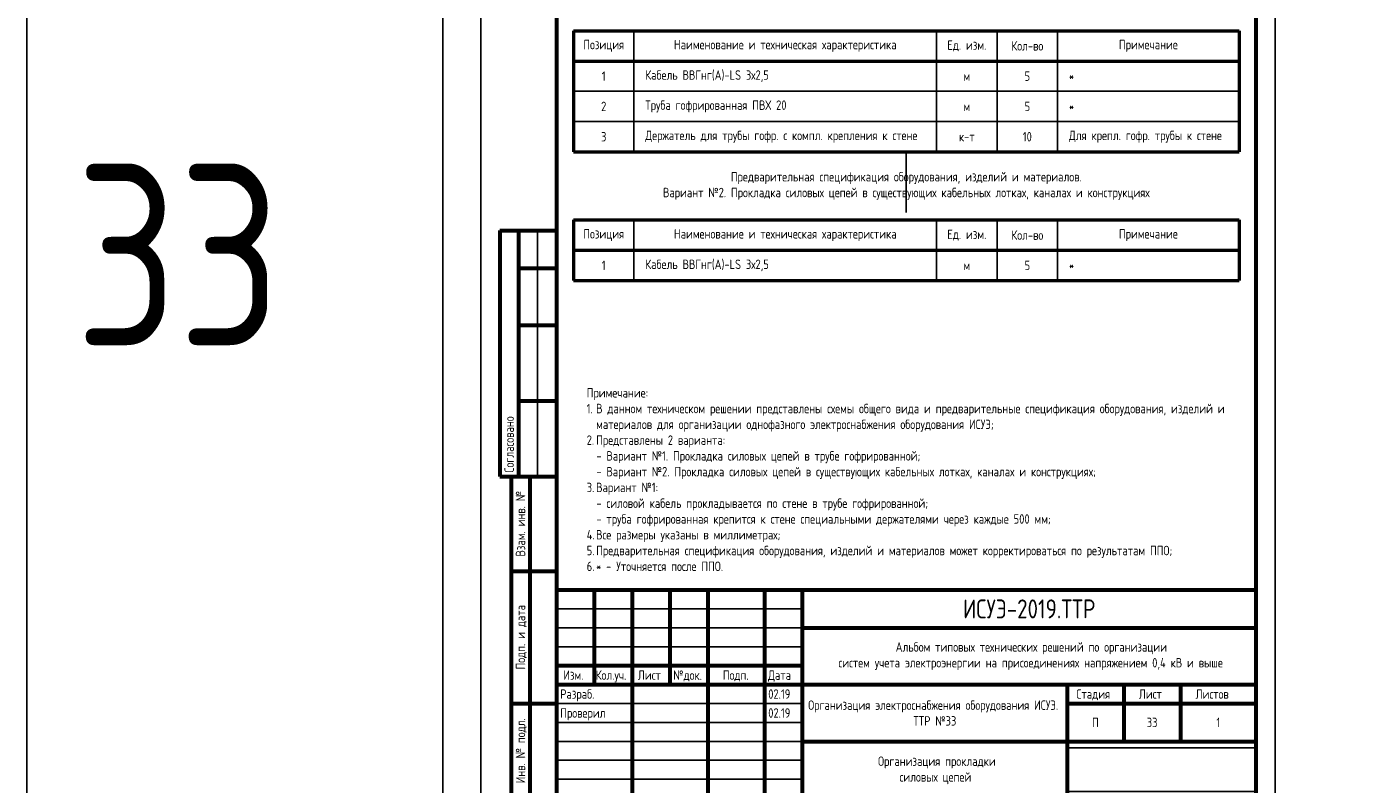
# Model space of a CAD drawing. Header units: millimetres. Extents: x -110 to 4101, y -10868 to 110.
# Tile 4 of 90: x -110 to 246, y -10442 to -10242. Entities that reach past the tile are written whole.
import ezdxf
from ezdxf.enums import TextEntityAlignment as Align

# ---------------------------------------------------------------- set-up
doc = ezdxf.new("R2010")
doc.units = ezdxf.units.MM
doc.layers.add('01.Вспомогательный_слой', color=1, linetype='Continuous', plot=False)
doc.layers.add('Формат', color=7, linetype='Continuous', lineweight=25)
doc.layers.add('Формат @ 1', color=7, linetype='Continuous', lineweight=25)
doc.styles.add('ЭП', font='GOST.TTF')
picture_1 = doc.add_image_def('image3.png', size_in_pixel=(587, 136))

# ---------------------------------------------------------------- blocks, each defined once
blk = doc.blocks.new('*U78')
at = {"layer": 'Формат', "color": 7, "linetype": 'Continuous', "lineweight": 60}
for p, q in [((5, 150), (20, 150)), ((5, 150), (5, 85)), ((10, 150), (10, 85)), ((10, 140), (20, 140)), ((10, 125), (20, 125)), ((10, 105), (20, 105)), ((5, 85), (13, 85)), ((8, 85), (20, 85)), ((8, 85), (8, 0)), ((13, 85), (13, 0)), ((8, 60), (20, 60)), ((20, 55), (205, 55)), ((20, 55), (20, 0)), ((30, 55), (30, 30)), ((40, 55), (40, 0)), ((50, 55), (50, 30)), ((60, 55), (60, 0)), ((75, 55), (75, 0)), ((85, 55), (85, 0)), ((85, 45), (205, 45)), ((20, 35), (85, 35)), ((20, 30), (205, 30)), ((155, 30), (155, 0)), ((170, 30), (170, 15)), ((185, 30), (185, 15)), ((8, 25), (20, 25)), ((155, 25), (205, 25)), ((85, 15), (205, 15)), ((8, 0), (20, 0))]:
    blk.add_line(p, q, dxfattribs=at)
at = {"layer": 'Формат', "color": 7, "linetype": 'Continuous', "lineweight": 25}
for p, q in [((15, 150), (15, 85)), ((20, 50), (85, 50)), ((20, 45), (85, 45)), ((20, 40), (85, 40)), ((20, 25), (85, 25)), ((20, 20), (85, 20)), ((20, 15), (85, 15)), ((20, 10), (85, 10)), ((20, 5), (85, 5))]:
    blk.add_line(p, q, dxfattribs=at)
blk.add_lwpolyline([(0, -5), (210, -5), (210, 292), (0, 292)], close=True, dxfattribs=at)
at = {"layer": 'Формат', "color": 7, "linetype": 'Continuous', "lineweight": 60}
blk.add_lwpolyline([(20, 0), (205, 0), (205, 287), (20, 287)], close=True, dxfattribs=at)
at = {"layer": 'Формат', "color": 7, "linetype": 'Continuous', "lineweight": 25, "style": 'ЭП'}
blk.add_text('Согласовано', height=2.5, rotation=90, dxfattribs=at).set_placement((7.5, 86), align=Align.MIDDLE_LEFT)
for s, p in [('Взам. инв. №', (10.5, 72.5)), ('Подп. и дата', (10.5, 42.5)), ('Инв. № подл.', (10.5, 12.5))]:
    blk.add_text(s, height=2.5, rotation=90, dxfattribs=at).set_placement(p, align=Align.MIDDLE_CENTER)
for s, p in [('Изм.', (21.81, 31.25)), ('Кол.уч.', (30.38, 31.25)), ('Лист', (41.54, 31.25)), ('№док.', (50.89, 31.24)), ('Подп.', (63.99, 31.25)), ('Дата', (75.95, 31.25)), ('Стадия', (157.47, 26.25)), ('Лист', (173.99, 26.25)), ('Листов', (188.99, 26.25))]:
    blk.add_text(s, height=2.5, dxfattribs=at).set_placement(p)
at = {"layer": 'Формат', "color": 7, "linetype": 'Continuous', "lineweight": 25, "style": 'ЭП', "flags": 8}
for tag, p in [('СОГЛ_ФИО_1', (12.5, 106)), ('СОГЛ_ФИО_2', (17.5, 106)), ('СОГЛ_ДОЛЖ_1', (12.5, 86)), ('СОГЛ_ДОЛЖ_2', (17.5, 86))]:
    blk.add_attdef(tag, text='', height=2.5, rotation=90, dxfattribs=at).set_placement(p, align=Align.MIDDLE_LEFT)
for tag, height, p in [('ОБОЗНАЧЕНИЕ', 5, (145, 50)), ('ОБЪЕКТ', 2.5, (145, 37.5)), ('НАИМЕНОВАНИЕ', 2.5, (120, 22.5)), ('Стадия', 2.5, (162.5, 20)), ('Лист', 2.5, (177.5, 20)), ('Листов', 2.5, (195, 20)), ('НАИМ_ИЗОБРАЖЕНИЙ', 2.5, (120, 7.5))]:
    blk.add_attdef(tag, text='', height=height, dxfattribs=at).set_placement(p, align=Align.MIDDLE_CENTER)
for tag, p in [('изм.№', (21, 37.5)), ('изм.уч.', (31, 37.5)), ('изм.лист', (41, 37.5)), ('изм.№_док.', (50.5, 37.5)), ('изм_дата', (76, 37.5)), ('Должн_1', (21, 27.5)), ('ФИО_1', (41, 27.5)), ('дата_1', (76, 27.5)), ('ДОЛЖН_2', (21, 22.5)), ('ФИО_2', (41, 22.5)), ('дата_2', (76, 22.5)), ('Должн_3', (21, 17.5)), ('ФИО_3', (41, 17.5)), ('дата_3', (76, 17.5)), ('ДОЛЖН_4', (21, 12.5)), ('ФИО_4', (41, 12.5)), ('дата_4', (76, 12.5)), ('ДОЛЖН_5', (21, 7.5)), ('ФИО_5', (41, 7.5)), ('дата_5', (76, 7.5)), ('ДОЛЖН_6', (21, 2.5)), ('ФИО_6', (41, 2.5)), ('дата_6', (76, 2.5)), ('ФОРМ.ЛИСТА', (155, -2.5))]:
    blk.add_attdef(tag, text='', height=2.5, dxfattribs=at).set_placement(p, align=Align.MIDDLE_LEFT)
blk.add_attdef('N_ИНВ', text='', height=2.5, rotation=90, dxfattribs=at).set_placement((16.5, 12.5), align=Align.MIDDLE_CENTER)
at = {"ltscale": 0.2}
image = blk.add_image(picture_1, insert=(155, 1.71), size_in_units=(50, 11.58), dxfattribs=at)
image.dxf.flags = 7
blk = doc.blocks.new('*T132')
at = {"color": 0, "linetype": 'ByBlock', "lineweight": 50, "ltscale": 0.2, "transparency": 16777216}
for p, q in [((0, 0), (176, 0)), ((0, 0), (0, -32)), ((176, 0), (176, -32)), ((0, -8), (176, -8)), ((0, -32), (176, -32))]:
    blk.add_line(p, q, dxfattribs=at)
at = {"color": 0, "linetype": 'ByBlock', "ltscale": 0.2, "transparency": 16777216}
for p, q in [((16, 0), (16, -32)), ((96, 0), (96, -32)), ((112, 0), (112, -32)), ((128, 0), (128, -32)), ((0, -16), (16, -16)), ((0, -24), (16, -24)), ((96, -24), (112, -24))]:
    blk.add_line(p, q, dxfattribs=at)
at = {"color": 0, "linetype": 'ByBlock', "lineweight": -2, "ltscale": 0.2, "transparency": 16777216}
for p, q in [((16, -16), (176, -16)), ((16, -24), (96, -24)), ((112, -24), (176, -24))]:
    blk.add_line(p, q, dxfattribs=at)
at = {"color": 0, "ltscale": 0.2, "transparency": 16777216, "char_height": 2.5, "style": 'ЭП'}
for s, insert, width, attachment_point in [('{\\fGOST type A|b1|i0|c204|p34;Позиция}', (8, -4), 10, 5), ('{\\fGOST type A|b1|i0|c204|p34;Наименование и техническая характеристика}', (56, -4), 74, 5), ('{\\fGOST type A|b1|i0|c204|p34;Ед. изм.}', (104, -4), 10, 5), ('{\\fGOST type A|b1|i0|c204|p34;Кол-во}', (120, -4), 10, 5), ('{\\fGOST type A|b1|i0|c204|p34;Примечание}', (152, -4), 42, 5), ('1', (8, -12), 10, 5), ('Кабель ВВГнг(А)-LS 3х2,5', (19, -12), 74, 4), ('5', (120, -12), 10, 5), ('*', (131, -12), 42, 4), ('м', (104, -12), 10, 5), ('2', (8, -20), 10, 5), ('Труба гофрированная ПВХ 20', (19, -20), 74, 4), ('м', (104, -20), 10, 5), ('5', (120, -20), 10, 5), ('*', (131, -20), 42, 4), ('Держатель для трубы гофр. с компл. крепления к стене', (19, -28), 74, 4), ('Для крепл. гофр. трубы к стене', (131, -28), 42, 4), ('3', (8, -28), 10, 5), ('к-т', (104, -28), 10, 5), ('10', (120, -28), 10, 5)]:
    blk.add_mtext(s, dxfattribs=dict(at, insert=insert, width=width, attachment_point=attachment_point))
blk = doc.blocks.new('*T134')
at = {"color": 0, "linetype": 'ByBlock', "lineweight": 50, "ltscale": 0.2, "transparency": 16777216}
for p, q in [((0, 0), (176, 0)), ((0, 0), (0, -16)), ((176, 0), (176, -16)), ((0, -8), (176, -8)), ((0, -16), (176, -16))]:
    blk.add_line(p, q, dxfattribs=at)
at = {"color": 0, "linetype": 'ByBlock', "ltscale": 0.2, "transparency": 16777216}
for p, q in [((16, 0), (16, -16)), ((96, 0), (96, -16)), ((112, 0), (112, -16)), ((128, 0), (128, -16))]:
    blk.add_line(p, q, dxfattribs=at)
at = {"color": 0, "ltscale": 0.2, "transparency": 16777216, "char_height": 2.5, "style": 'ЭП'}
for s, insert, width, attachment_point in [('{\\fGOST type A|b1|i0|c204|p34;Позиция}', (8, -4), 10, 5), ('{\\fGOST type A|b1|i0|c204|p34;Наименование и техническая характеристика}', (56, -4), 74, 5), ('{\\fGOST type A|b1|i0|c204|p34;Ед. изм.}', (104, -4), 10, 5), ('{\\fGOST type A|b1|i0|c204|p34;Кол-во}', (120, -4), 10, 5), ('{\\fGOST type A|b1|i0|c204|p34;Примечание}', (152, -4), 42, 5), ('1', (8, -12), 10, 5), ('Кабель ВВГнг(А)-LS 3х2,5', (19, -12), 74, 4), ('5', (120, -12), 10, 5), ('*', (131, -12), 42, 4), ('м', (104, -12), 10, 5)]:
    blk.add_mtext(s, dxfattribs=dict(at, insert=insert, width=width, attachment_point=attachment_point))

msp = doc.modelspace()

# ---------------------------------------------------------------- linework, layer by layer
at = {"ltscale": 0.2}
msp.add_lwpolyline([(-110, -10868), (2120, -10868), (2120, 110), (-110, 110)], close=True, dxfattribs=at)
at = {"layer": '01.Вспомогательный_слой', "ltscale": 0.2}
msp.add_lwpolyline([(0, 0), (2040, 0), (2040, -10788), (0, -10788)], close=True, dxfattribs=at)
msp.add_lwpolyline([(122.5, -10275.25), (122.5, -10291.25)], dxfattribs=at)

# ---------------------------------------------------------------- block references
for name, p in [('*T132', (34.5, -10243.25)), ('*T134', (34.5, -10293.25))]:
    msp.add_blockref(name, p)
at = {"layer": 'Формат @ 1', "ltscale": 0.7}
ref = msp.add_blockref('*U78', (10, -10446), dxfattribs=at)
ref.add_attrib('ОБОЗНАЧЕНИЕ', 'ИСУЭ-2019.ТТР', dxfattribs={"layer": 'Формат', "color": 7, "linetype": 'Continuous', "lineweight": 25, "height": 5, "style": 'ЭП', "flags": 8}).set_placement((155, -10396), align=Align.MIDDLE_CENTER)
ref.add_attrib('Стадия', 'П', dxfattribs={"layer": 'Формат', "color": 7, "linetype": 'Continuous', "lineweight": 25, "height": 2.5, "style": 'ЭП', "flags": 8}).set_placement((172.5, -10426), align=Align.MIDDLE_CENTER)
ref.add_attrib('Лист', '33', dxfattribs={"layer": 'Формат', "color": 7, "linetype": 'Continuous', "lineweight": 25, "height": 2.5, "style": 'ЭП', "flags": 8}).set_placement((187.5, -10426), align=Align.MIDDLE_CENTER)
ref.add_attrib('Листов', '1', dxfattribs={"layer": 'Формат', "color": 7, "linetype": 'Continuous', "lineweight": 25, "height": 2.5, "style": 'ЭП', "flags": 8}).set_placement((205, -10426), align=Align.MIDDLE_CENTER)
ref.add_attrib('ОБЪЕКТ_001', 'Альбом типовых технических решений по организации', (119.689, -10407.31), dxfattribs={"layer": 'Формат', "color": 7, "linetype": 'Continuous', "lineweight": 25, "height": 2.5, "style": 'ЭП', "flags": 8})
ref.add_attrib('НАИМЕНОВАНИЕ_001', 'Организация электроснабжения оборудования ИСУЭ.', (96.563, -10422.679), dxfattribs={"layer": 'Формат', "color": 7, "linetype": 'Continuous', "lineweight": 25, "height": 2.5, "style": 'ЭП', "flags": 8})
ref.add_attrib('НАИМ_ИЗОБРАЖЕНИЙ_001', 'Организация прокладки', (115.045, -10437.488), dxfattribs={"layer": 'Формат', "color": 7, "linetype": 'Continuous', "lineweight": 25, "height": 2.5, "style": 'ЭП', "flags": 8})
ref.add_attrib('Должн_1', 'Разраб.', dxfattribs={"layer": 'Формат', "color": 7, "linetype": 'Continuous', "lineweight": 25, "height": 2.5, "style": 'ЭП', "flags": 8}).set_placement((31, -10418.5), align=Align.MIDDLE_LEFT)
ref.add_attrib('ДОЛЖН_2', 'Проверил', dxfattribs={"layer": 'Формат', "color": 7, "linetype": 'Continuous', "lineweight": 25, "height": 2.5, "style": 'ЭП', "flags": 8}).set_placement((31, -10423.5), align=Align.MIDDLE_LEFT)
ref.add_attrib('дата_1', '02.19', dxfattribs={"layer": 'Формат', "color": 7, "linetype": 'Continuous', "lineweight": 25, "height": 2.5, "style": 'ЭП', "flags": 8}).set_placement((86, -10418.5), align=Align.MIDDLE_LEFT)
ref.add_attrib('дата_2', '02.19', dxfattribs={"layer": 'Формат', "color": 7, "linetype": 'Continuous', "lineweight": 25, "height": 2.5, "style": 'ЭП', "flags": 8}).set_placement((86, -10423.5), align=Align.MIDDLE_LEFT)
ref.add_attrib('ФОРМ.ЛИСТА', 'Формат А3', dxfattribs={"layer": 'Формат', "color": 7, "linetype": 'Continuous', "lineweight": 25, "height": 2.5, "style": 'ЭП', "flags": 8}).set_placement((165, -10448.5), align=Align.MIDDLE_LEFT)
ref.add_attrib('ОБЪЕКТ_002', 'систем учета электроэнергии на присоединениях напряжением 0,4 кВ и выше', (104.554, -10411.477), dxfattribs={"layer": 'Формат', "color": 7, "linetype": 'Continuous', "lineweight": 25, "height": 2.5, "style": 'ЭП'})
ref.add_attrib('НАИМЕНОВАНИЕ_002', 'ТТР №33', (124.375, -10426.846), dxfattribs={"layer": 'Формат', "color": 7, "linetype": 'Continuous', "lineweight": 25, "height": 2.5, "style": 'ЭП'})
ref.add_attrib('НАИМ_ИЗОБРАЖЕНИЙ_002', 'силовых цепей', (120.714, -10441.655), dxfattribs={"layer": 'Формат', "color": 7, "linetype": 'Continuous', "lineweight": 25, "height": 2.5, "style": 'ЭП'})

# ---------------------------------------------------------------- texts
at = {"color": 3, "insert": (-70, -10302.5), "char_height": 48, "width": 8, "attachment_point": 5, "style": 'ЭП'}
msp.add_mtext('33', dxfattribs=at)
at = {"char_height": 2.5, "style": 'ЭП'}
for s, insert, width, attachment_point in [('Предварительная спецификация оборудования, изделий и материалов.\\PВариант №2. Прокладка силовых цепей в существующих кабельных лотках, каналах и конструкциях', (122.5, -10284.25), 176, 5), ('Примечание:\\P\\pi-2.5,l2.5,t2.5,115;1.^IВ данном техническом решении представлены схемы общего вида и предварительные спецификация оборудования, изделий и материалов для организации однофазного электроснабжения оборудования ИСУЭ;\\P2.^IПредставлены 2 варианта:\\P\\pi0,l0,tz;  - Вариант №1. Прокладка силовых цепей в трубе гофрированной;\\P  - Вариант №2. Прокладка силовых цепей в существующих кабельных лотках, каналах и конструкциях;\\P\\pi-2.5,l2.5,t2.5,115;3.^IВариант №1:\\P\\pi0,l0,tz;  - силовой кабель прокладывается по стене в трубе гофрированной;\\P  - труба гофрированная крепится к стене специальными держателями через каждые 500 мм;\\P\\pi-2.5,l2.5,t2.5,115;4.^IВсе размеры указаны в миллиметрах;\\P5.^IПредварительная спецификация оборудования, изделий и материалов может корректироваться по результатам ППО;\\P6.^I* - Уточняется после ППО.', (38, -10386), 169, 7)]:
    msp.add_mtext(s, dxfattribs=dict(at, insert=insert, width=width, attachment_point=attachment_point))

doc.saveas('drawing.dxf')
